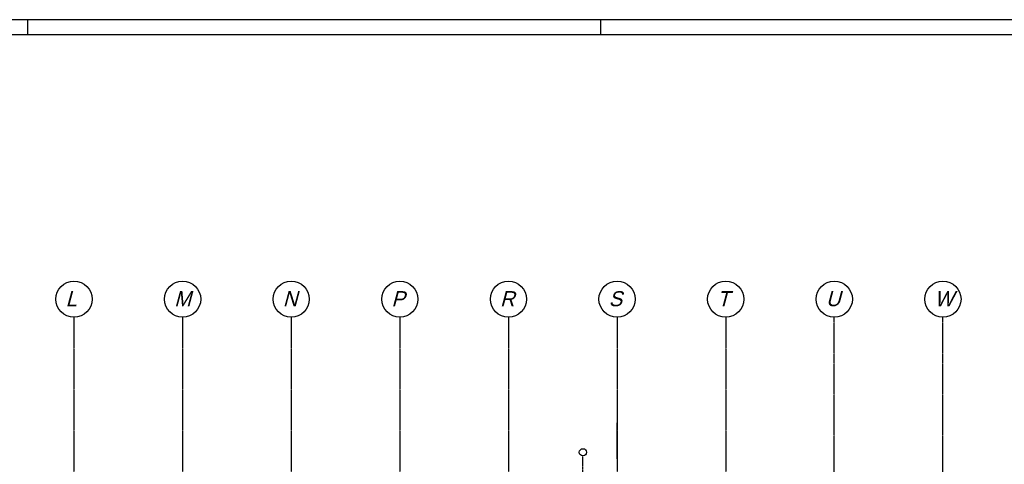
# Model space of a CAD drawing. Extents: x 0 to 1189, y 0 to 841.
# Tile 29 of 33: x 426 to 753, y 688 to 836. Entities that reach past the tile are written whole.
import ezdxf
from ezdxf.enums import TextEntityAlignment as Align

# ---------------------------------------------------------------- set-up
doc = ezdxf.new("R2010")
doc.units = 0
doc.header["$PDSIZE"] = 2
doc.linetypes.add('B0304', pattern=[6, 5, -0.5, 0, -0.5])
doc.linetypes.add('DASHDOT', pattern=[25.4, 12.7, -6.35, 0, -6.35])
doc.layers.get('0').update_dxf_attribs({"linetype": 'CONTINUOUS'})
doc.layers.add('AL$1A---_ALGEMEEN', color=9, linetype='CONTINUOUS')
doc.layers.add('STRAMIEN', color=1, linetype='CONTINUOUS')
doc.styles.add('GBBISOPCURSIEF', font='b-gbp3.shx', dxfattribs={"oblique": 15})
doc.styles.add('STYLE1', font='b-gbp', dxfattribs={"oblique": 15})

# ---------------------------------------------------------------- blocks, each defined once
blk = doc.blocks.new('FORA0H')
at = {"color": 4}
blk.add_line((1184, 836), (20, 836), dxfattribs=at)
at = {"color": 7}
for p, q in [((429, 831), (429, 836)), ((619, 831), (619, 836))]:
    blk.add_line(p, q, dxfattribs=at)
at = {"color": 6}
blk.add_line((1179, 831), (25, 831), dxfattribs=at)
blk = doc.blocks.new('_DOTSMALL')
at = {"color": 0, "linetype": 'ByBlock', "const_width": 0.5}
blk.add_lwpolyline([(-0.0625, 0, 1), (0.0625, 0, 1)], format="xyb", close=True, dxfattribs=at)
blk = doc.blocks.new('-P141')
at = {"layer": 'AL$1A---_ALGEMEEN', "ltscale": 2}
h = blk.add_hatch(dxfattribs=at)
h.set_pattern_fill('PREFB', color=256, scale=8, angle=180, style=0)
h.set_pattern_definition([(225, (0, 0), (108.6116, -108.6116), []), (197, (0, 0), (-41.26, -127.724), [0, -130.56, -73.92, 0, -107.52]), (228, (0, 0), (29.465, -129.875), [0, -129.28, 0, -131.84, 0, -106.24]), (251, (0, 0), (76.6585, -107.621), [0, -128, 0, -768, -105.28])])
h.paths.add_polyline_path([(-3380, 0), (-3380, -75), (-3355, -100), (-3380, -125), (-3380, -200), (-20, -200), (-20, -125), (-45, -100), (-20, -75), (-20, 0)])
at = {"layer": 'AL$1A---_ALGEMEEN', "color": 15, "linetype": 'Continuous'}
for p, q in [((-3380, 0), (-20, 0)), ((-3380, -75), (-3380, 0)), ((-20, -75), (-20, 0)), ((-3380, -75), (-3355, -100)), ((-3355, -100), (-3380, -125)), ((-3380, -200), (-3380, -125)), ((-20, -200), (-3380, -200)), ((-45, -100), (-20, -75)), ((-20, -125), (-45, -100)), ((-20, -200), (-20, -125))]:
    blk.add_line(p, q, dxfattribs=at)
at = {"layer": 'AL$1A---_ALGEMEEN', "color": 15, "linetype": 'ByBlock'}
for p, q in [((-3680, -333), (-3680, -200)), ((-3680, -520), (-3680, -387))]:
    blk.add_line(p, q, dxfattribs=at)
at = {"layer": 'AL$1A---_ALGEMEEN'}
for p, q in [((-3380, -200), (-3380, -210)), ((-3380, -210), (-3370, -220)), ((-30, -220), (-3370, -220)), ((-30, -220), (-20, -210)), ((-20, -200), (-20, -210))]:
    blk.add_line(p, q, dxfattribs=at)
at = {"layer": 'AL$1A---_ALGEMEEN', "linetype": 'DASHDOT', "ltscale": 0.5}
blk.add_line((-4064, -520), (701, -520), dxfattribs=at)
at = {"layer": 'AL$1A---_ALGEMEEN', "color": 15}
blk.add_lwpolyline([(-3680, -333), (-3630, -347), (-3680, -360), (-3730, -373), (-3680, -387)], dxfattribs=at)
at = {"layer": 'AL$1A---_ALGEMEEN', "linetype": 'Continuous', "ltscale": 2}
blk.add_circle((821, -520), 120, dxfattribs=at)
at = {"layer": 'AL$1A---_ALGEMEEN', "color": 15, "linetype": 'ByBlock'}
for p in [(-3680, -200), (-3380, -200), (-3390, -520)]:
    blk.add_point(p, dxfattribs=at)
at = {"layer": 'AL$1A---_ALGEMEEN', "linetype": 'Continuous', "ltscale": 2}
for p in [(-3600, -520), (0, -520)]:
    blk.add_point(p, dxfattribs=at)
at = {"layer": 'AL$1A---_ALGEMEEN', "color": 15, "linetype": 'ByBlock', "xscale": 150, "yscale": 150, "zscale": 150}
for p, rotation in [((-3680, -200), 90), ((-3680, -520), 270)]:
    blk.add_blockref('_DOTSMALL', p, dxfattribs=dict(at, rotation=rotation))
at = {"layer": 'AL$1A---_ALGEMEEN', "color": 15, "linetype": 'ByBlock', "insert": (-3842, -344), "char_height": 125, "attachment_point": 5, "rotation": 90, "style": 'GBBISOPCURSIEF'}
blk.add_mtext('\\A1;1451', dxfattribs=at)
blk = doc.blocks.new('XREF_B-A3-II-113')
at = {"layer": 'AL$1A---_ALGEMEEN', "color": 8}
blk.add_lwpolyline([(74872, 81461), (74872, 82664)], dxfattribs=at)
at = {"layer": 'STRAMIEN', "color": 8, "linetype": 'B0304', "ltscale": 10}
for p, q in [((56872, 86161), (56872, 25534)), ((60472, 86161), (60472, 25534)), ((64072, 86161), (64072, 25534)), ((67672, 86161), (67672, 25534)), ((71272, 86161), (71272, 25534)), ((74872, 86161), (74872, 25534)), ((78472, 86161), (78472, 25534)), ((82072, 25534), (82072, 86161)), ((85672, 25534), (85672, 86161))]:
    blk.add_line(p, q, dxfattribs=at)
at = {"layer": 'STRAMIEN', "color": 8}
for centre in [(56872, 86761), (60472, 86761), (64072, 86761), (67672, 86761), (71272, 86761), (74872, 86761), (78472, 86761), (82072, 86761), (85672, 86761)]:
    blk.add_circle(centre, 600, dxfattribs=at)
at = {"layer": 'AL$1A---_ALGEMEEN', "color": 8, "linetype": 'Continuous', "ltscale": 2, "rotation": 90}
blk.add_blockref('-P141', (73221, 80861), dxfattribs=at)
at = {"layer": 'STRAMIEN', "color": 8, "style": 'STYLE1', "oblique": 15}
for s, p in [('L', (56595, 86377)), ('M', (60195, 86377)), ('N', (63795, 86377)), ('P', (67395, 86377)), ('R', (70995, 86377)), ('S', (74595, 86377)), ('T', (78195, 86377)), ('U', (81795, 86377)), ('W', (85395, 86377))]:
    blk.add_text(s, height=500, dxfattribs=at).set_placement(p, align=Align.BOTTOM_LEFT)

msp = doc.modelspace()

# ---------------------------------------------------------------- block references
msp.add_blockref('FORA0H', (0, 0))
at = {"xscale": 0.01, "yscale": 0.01, "zscale": 0.01}
msp.add_blockref('XREF_B-A3-II-113', (-124.38, -124.33), dxfattribs=at)

doc.saveas('drawing.dxf')
